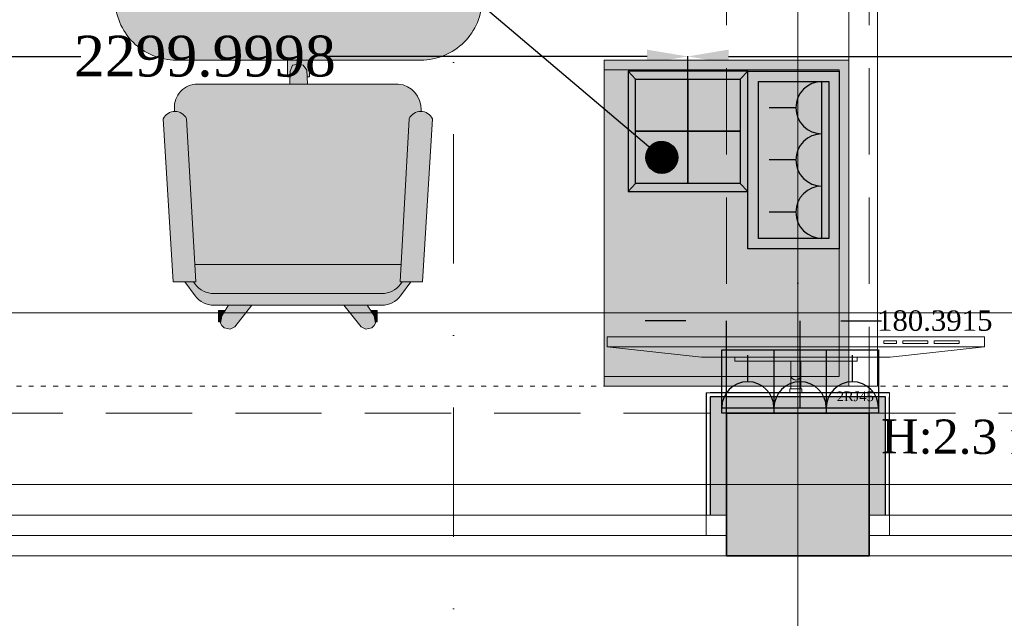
# Model space of a CAD drawing. Header units: inches. Extents: x -78787 to 29484, y -9517 to 23232.
# Tile 200 of 256: x 18422 to 20837, y -6685 to -5216. Entities that reach past the tile are written whole.
import ezdxf
from ezdxf.enums import TextEntityAlignment as Align

# ---------------------------------------------------------------- set-up
doc = ezdxf.new("R2010")
doc.units = ezdxf.units.IN
doc.header["$MEASUREMENT"] = 0
for name, pattern in [('ACAD_ISO03W100', [30, 12, -18]), ('Dot & Dashed', [670.277762, 317.5, -176.388889, 0, -176.388874]), ('Hidden', [317.5, 211.666667, -105.833333])]:
    doc.linetypes.add(name, pattern=pattern)
for name, color, linetype in [('- განათება', 7, 'Continuous'), ('- საშტეფცელო როზეტები', 7, 'Continuous'), ('Marker - Section', 7, 'Continuous'), ('New_Structural - Bearing', 7, 'Continuous'), ('Structural - Bearing', 7, 'Continuous'), ('Structural - Grid', 7, 'Continuous')]:
    doc.layers.add(name, color=color, linetype=linetype)
for name, color, linetype, lineweight in [('2D Drafting - General_Pen_No__121', 255, 'Continuous', 0), ('Archicad Windows_Pen_No__1', 7, 'Continuous', 13), ('New_2D Drafting - General_Pen_No__121', 255, 'Continuous', 0), ('New_2D Drafting - General_Pen_No__2', 8, 'Continuous', 15), ('New_Interior - Furniture _Pen_No__1', 7, 'Continuous', 13), ('New_Structural - Bearing_Pen_No__1', 7, 'Continuous', 13), ('Structural - Bearing_Pen_No__1', 7, 'Continuous', 13), ('Structural - Bearing_Pen_No__20', 1, 'Continuous', 0), ('Structural - Bearing_Pen_No__27', 7, 'Continuous', 35)]:
    doc.layers.add(name, color=color, linetype=linetype, lineweight=lineweight)
for name, color, linetype, lineweight, true_color in [('2D Drafting - General_Pen_No__161', 7, 'Continuous', 13, 0x6a6a6a), ('Marker - Section_Pen_No__108', 7, 'Continuous', 13, 0xfd8379), ('New_2D Drafting - General_Pen_No__102', 7, 'Continuous', 13, 0xcccccc), ('New_Drawing & Figure_Pen_No__81', 7, 'Continuous', 20, 0x6a6a6a), ('New_Structural - Bearing_Pen_No__255', 7, 'Continuous', 13, 0xe8e8e8), ('New_Structural - Bearing_Pen_No__5', 7, 'Continuous', 25, 0x40a5ff), ('Structural - Bearing_Pen_No__102', 7, 'Continuous', 13, 0xcccccc), ('Structural - Bearing_Pen_No__161', 7, 'Continuous', 13, 0x6a6a6a), ('Structural - Bearing_Pen_No__28', 7, 'Continuous', 35, 0xa80f02), ('Structural - Grid_Pen_No__81', 7, 'Continuous', 20, 0x6a6a6a)]:
    doc.layers.add(name, color=color, linetype=linetype, lineweight=lineweight, true_color=true_color)
doc.styles.add('GENERATED_STYLE_2', font='txt')
doc.styles.get("Standard").update_dxf_attribs({"font": 'arial.ttf'})
doc.dimstyles.get("Standard").update_dxf_attribs({"dimtxt": 0.18, "dimasz": 0.18, "dimexe": 0.18, "dimexo": 0.0625, "dimgap": 0.09, "dimtad": 0, "dimtih": 1, "dimtoh": 1, "dimdec": 4, "dimzin": 0, "dimdsep": 46, "dimtxsty": 'Standard', "dimcen": 0.09, "dimadec": 0, "dimazin": 0, "dimtfac": 1, "dimtdec": 4, "dimtofl": 0, "dimtmove": 0, "dimatfit": 3, "dimfxl": 1, "dimtolj": 1, "dimtzin": 0, "dimarcsym": 0})

# ---------------------------------------------------------------- blocks, each defined once
blk = doc.blocks.new('Slab_1', base_point=(-47183.8, 14488))
at = {"layer": 'Structural - Bearing_Pen_No__1', "color": 7, "linetype": 'Continuous', "lineweight": 13, "flags": 128}
blk.add_lwpolyline([(-47183.8, 14488), (1166.2, 14488), (1166.2, 32488), (-317.2, 32488), (-317.2, 39238), (-26465.1, 39238), (-29183.8, 32838), (-47183.8, 32838)], close=True, dxfattribs=at)
blk = doc.blocks.new('Horizontal Multi-Sash Window')
at = {"layer": 'Archicad Windows_Pen_No__1', "color": 7, "linetype": 'Continuous', "lineweight": 13}
for p, q in [((-2825, 0), (2825, 0)), ((-2825, 0), (-2775, 0)), ((-2825, 0), (-2825, -50)), ((-2825, 0), (-2825, -50)), ((-2775, 0), (-2775, -50)), ((-2775, 0), (-991.7, 0)), ((991.7, 0), (2775, 0)), ((2775, -50), (2775, 0)), ((2775, 0), (2825, 0)), ((2825, 0), (2825, -50)), ((2825, 0), (2825, -50)), ((-2775, -50), (-2825, -50)), ((-2825, -50), (-2825, -100)), ((-991.7, -50), (-2775, -50)), ((2775, -50), (991.7, -50)), ((2825, -50), (2775, -50)), ((2825, -50), (2825, -100)), ((-2825, -100), (2825, -100))]:
    blk.add_line(p, q, dxfattribs=at)
blk = doc.blocks.new('Wall_5', base_point=(1166.2, 14488))
at = {"layer": 'Structural - Bearing_Pen_No__27', "color": 7, "linetype": 'Continuous', "lineweight": 35}
for p, q in [((-5183.8, 14588), (-5183.8, 14538)), ((-4833.8, 14588), (-4833.8, 14538)), ((-5183.8, 14538), (-5183.8, 14488)), ((-4833.8, 14538), (-4833.8, 14488))]:
    blk.add_line(p, q, dxfattribs=at)
at = {"layer": 'Archicad Windows_Pen_No__1', "color": 7, "linetype": 'Continuous', "lineweight": 13, "zscale": 1000}
for p in [(-8008.8, 14588), (-2008.8, 14588)]:
    blk.add_blockref('Horizontal Multi-Sash Window', p, dxfattribs=at)
blk = doc.blocks.new('Wall_112', base_point=(-5183.8, 14488))
at = {"layer": 'New_Structural - Bearing_Pen_No__255', "linetype": 'Continuous', "lineweight": 13, "true_color": 0xe8e8e8}
for points in [[(-5223.8, 14878), (-5183.8, 14838), (-5183.8, 14878)], [(-5223.8, 14838), (-5183.8, 14838), (-5223.8, 14878)], [(-5223.8, 14838), (-5223.8, 14588), (-5183.8, 14588), (-5183.8, 14838)]]:
    blk.add_hatch(color=254, dxfattribs=at).paths.add_polyline_path(points)
at = {"layer": 'New_Structural - Bearing_Pen_No__1', "color": 7, "linetype": 'Continuous', "lineweight": 13, "flags": 128}
for points in [[(-5233.8, 14888), (-5223.8, 14888)], [(-5223.8, 14588), (-5233.8, 14588)], [(-5183.8, 14588), (-5223.8, 14588)]]:
    blk.add_lwpolyline(points, dxfattribs=at)
at = {"layer": 'New_Structural - Bearing_Pen_No__5', "color": 161, "linetype": 'Continuous', "lineweight": 25, "true_color": 0x40a5ff}
for p, q in [((-5183.8, 14878), (-5223.8, 14878)), ((-5223.8, 14878), (-5223.8, 14838)), ((-5223.8, 14838), (-5223.8, 14588))]:
    blk.add_line(p, q, dxfattribs=at)
at = {"layer": 'New_Structural - Bearing_Pen_No__5', "color": 161, "linetype": 'Continuous', "lineweight": 25, "true_color": 0x40a5ff, "flags": 128}
blk.add_lwpolyline([(-5233.8, 14888), (-5233.8, 14588)], dxfattribs=at)
blk = doc.blocks.new('Wall_113', base_point=(-5183.8, 14838))
at = {"layer": 'New_Structural - Bearing_Pen_No__255', "linetype": 'Continuous', "lineweight": 13, "true_color": 0xe8e8e8}
for points in [[(-5183.8, 14878), (-5183.8, 14838), (-4833.8, 14838), (-4833.8, 14878)], [(-4833.8, 14838), (-4793.8, 14838), (-4793.8, 14878)], [(-4833.8, 14878), (-4833.8, 14838), (-4793.8, 14878)]]:
    blk.add_hatch(color=254, dxfattribs=at).paths.add_polyline_path(points)
at = {"layer": 'New_Structural - Bearing_Pen_No__1', "color": 7, "linetype": 'Continuous', "lineweight": 13, "flags": 128}
blk.add_lwpolyline([(-4783.8, 14888), (-4783.8, 14878)], dxfattribs=at)
at = {"layer": 'New_Structural - Bearing_Pen_No__5', "color": 161, "linetype": 'Continuous', "lineweight": 25, "true_color": 0x40a5ff}
for p, q in [((-5183.8, 14878), (-5223.8, 14878)), ((-4833.8, 14878), (-5183.8, 14878)), ((-4793.8, 14878), (-4833.8, 14878)), ((-4793.8, 14838), (-4793.8, 14878))]:
    blk.add_line(p, q, dxfattribs=at)
at = {"layer": 'New_Structural - Bearing_Pen_No__5', "color": 161, "linetype": 'Continuous', "lineweight": 25, "true_color": 0x40a5ff, "flags": 128}
blk.add_lwpolyline([(-4783.8, 14888), (-5223.8, 14888)], dxfattribs=at)
blk = doc.blocks.new('Wall_114', base_point=(-4833.8, 14838))
at = {"layer": 'New_Structural - Bearing_Pen_No__255', "linetype": 'Continuous', "lineweight": 13, "true_color": 0xe8e8e8}
blk.add_hatch(color=254, dxfattribs=at).paths.add_polyline_path([(-4833.8, 14838), (-4833.8, 14588), (-4793.8, 14588), (-4793.8, 14838)])
at = {"layer": 'New_Structural - Bearing_Pen_No__1', "color": 7, "linetype": 'Continuous', "lineweight": 13, "flags": 128}
for points in [[(-4833.8, 14588), (-4793.8, 14588)], [(-4793.8, 14588), (-4783.8, 14588)]]:
    blk.add_lwpolyline(points, dxfattribs=at)
at = {"layer": 'New_Structural - Bearing_Pen_No__5', "color": 161, "linetype": 'Continuous', "lineweight": 25, "true_color": 0x40a5ff}
for p, q in [((-4793.8, 14838), (-4793.8, 14878)), ((-4793.8, 14588), (-4793.8, 14838))]:
    blk.add_line(p, q, dxfattribs=at)
at = {"layer": 'New_Structural - Bearing_Pen_No__5', "color": 161, "linetype": 'Continuous', "lineweight": 25, "true_color": 0x40a5ff, "flags": 128}
blk.add_lwpolyline([(-4783.8, 14588), (-4783.8, 14878)], dxfattribs=at)
blk = doc.blocks.new('Column_31', base_point=(-5008.8, 14663))
at = {"layer": 'Structural - Bearing_Pen_No__161', "linetype": 'Continuous', "lineweight": 0, "true_color": 0x6a6a6a}
blk.add_hatch(color=251, dxfattribs=at).paths.add_polyline_path([(-4833.8, 14488), (-4833.8, 14838), (-5183.8, 14838), (-5183.8, 14488)])
at = {"layer": 'Structural - Bearing_Pen_No__20', "color": 1, "linetype": 'Continuous', "lineweight": 0}
for p, q in [((-5008.8, 14743), (-5008.8, 14918)), ((-5088.8, 14663), (-5263.8, 14663)), ((-4928.8, 14663), (-4753.8, 14663)), ((-5008.8, 14583), (-5008.8, 14408))]:
    blk.add_line(p, q, dxfattribs=at)
blk.add_point((-5008.8, 14663), dxfattribs=at)
at = {"layer": 'Structural - Bearing_Pen_No__28', "color": 14, "linetype": 'Continuous', "lineweight": 35, "true_color": 0xa80f02, "flags": 128}
blk.add_lwpolyline([(-4833.8, 14488), (-4833.8, 14838), (-5183.8, 14838), (-5183.8, 14488)], close=True, dxfattribs=at)
blk = doc.blocks.new('Standard grid marker')
at = {"layer": 'Structural - Grid_Pen_No__81', "color": 251, "linetype": 'Continuous', "lineweight": 20, "true_color": 0x6a6a6a}
blk.add_line((1000, 0), (51328.1, 0), dxfattribs=at)
at = {"layer": 'Structural - Grid_Pen_No__81', "color": 251, "lineweight": 20, "true_color": 0x6a6a6a, "style": 'GENERATED_STYLE_2'}
for tag, p in [('AC_MarkerText_1_0', (-100, -144)), ('AC_MarkerText_1_1', (52428.1, -144))]:
    blk.add_attdef(tag, text='', height=100, rotation=180, dxfattribs=at).set_placement(p, align=Align.TOP_CENTER)
blk = doc.blocks.new('Standard grid marker_2')
at = {"layer": 'Structural - Grid_Pen_No__81', "color": 251, "linetype": 'Continuous', "lineweight": 20, "true_color": 0x6a6a6a}
blk.add_line((1000, 0), (27734.9, 0), dxfattribs=at)
at = {"layer": 'Structural - Grid_Pen_No__81', "color": 251, "lineweight": 20, "true_color": 0x6a6a6a, "style": 'GENERATED_STYLE_2'}
for tag, p in [('AC_MarkerText_1_0', (-1.5, -46.7)), ('AC_MarkerText_1_1', (28933.4, -46.7))]:
    blk.add_attdef(tag, text='', height=100, rotation=270, dxfattribs=at).set_placement(p, align=Align.TOP_CENTER)
blk = doc.blocks.new('Beam_2', base_point=(-5008.8, 14663))
at = {"layer": 'Structural - Bearing_Pen_No__102', "color": 254, "linetype": 'Dot & Dashed', "lineweight": 13, "true_color": 0xcccccc}
blk.add_line((-5008.8, 14663), (-5008.8, 39096.2), dxfattribs=at)
at = {"layer": 'Structural - Bearing_Pen_No__102', "color": 254, "linetype": 'Hidden', "lineweight": 13, "true_color": 0xcccccc}
for p, q in [((-5183.8, 14838), (-5183.8, 20488)), ((-4833.8, 14838), (-4833.8, 20488))]:
    blk.add_line(p, q, dxfattribs=at)
blk = doc.blocks.new('Beam_10', base_point=(-47008.8, 14663))
at = {"layer": 'Structural - Bearing_Pen_No__102', "color": 254, "linetype": 'Hidden', "lineweight": 13, "true_color": 0xcccccc}
for p, q in [((-10833.8, 14838), (-5183.8, 14838)), ((-4833.8, 14838), (816.2, 14838)), ((-47183.8, 14488), (1166.2, 14488))]:
    blk.add_line(p, q, dxfattribs=at)
at = {"layer": 'Structural - Bearing_Pen_No__102', "color": 254, "linetype": 'Dot & Dashed', "lineweight": 13, "true_color": 0xcccccc}
blk.add_line((-47008.8, 14663), (991.2, 14663), dxfattribs=at)
blk = doc.blocks.new('Cutting Plane_1', base_point=(-5853.8, 11703.1))
at = {"layer": 'Marker - Section_Pen_No__108', "color": 11, "linetype": 'Dot & Dashed', "lineweight": 13, "true_color": 0xfd8379}
blk.add_line((-5853.8, 11853.1), (-5853.8, 40288), dxfattribs=at)
blk = doc.blocks.new('Flat Panel TV')
at = {"layer": 'New_Interior - Furniture _Pen_No__1', "color": 7, "linetype": 'Continuous', "lineweight": 13}
for p, q in [((0, 25), (925.5, 25)), ((678.7, 10), (678.7, 16.2)), ((678.7, 16.2), (709.6, 16.2)), ((709.6, 10), (678.7, 10)), ((709.6, 16.2), (709.6, 10)), ((725, 10), (725, 16.2)), ((725, 16.2), (786.7, 16.2)), ((786.7, 10), (725, 10)), ((786.7, 16.2), (786.7, 10)), ((802.1, 10), (802.1, 16.2)), ((802.1, 16.2), (863.8, 16.2)), ((863.8, 10), (802.1, 10)), ((863.8, 16.2), (863.8, 10))]:
    blk.add_line(p, q, dxfattribs=at)
at = {"layer": 'New_Interior - Furniture _Pen_No__1', "color": 7, "linetype": 'Continuous', "lineweight": 13, "flags": 128}
for points in [[(447.8, 127.5), (477.8, 127.5), (477.8, 137.5), (447.8, 137.5)], [(450.3, 60), (475.3, 60), (475.3, 127.5), (450.3, 127.5)], [(0, 0), (925.5, 0), (925.5, 25), (694.1, 50), (231.4, 50), (0, 25)], [(312.8, 50), (612.8, 50), (612.8, 60), (312.8, 60)]]:
    blk.add_lwpolyline(points, close=True, dxfattribs=at)
at = {"layer": 'New_Interior - Furniture _Pen_No__1', "color": 7, "linetype": 'Continuous', "lineweight": 13}
blk.add_arc((462.8, 93.8), 12.5, 0, 180, dxfattribs=at)
blk = doc.blocks.new('იატაკის 4 იანი ჩარჩო')
at = {"layer": '- საშტეფცელო როზეტები', "color": 5}
for p, q in [((-12008.3, -6506.7), (-12026.8, -6526.1)), ((-11751.8, -6506.7), (-11733.3, -6526.1)), ((-12026.8, -6526.1), (-11733.3, -6526.1))]:
    blk.add_line(p, q, dxfattribs=at)
for points in [[(-11733.3, -6526.1), (-11733.3, -6230.8), (-12026.8, -6230.8), (-12026.8, -6526.1)], [(-12026.8, -6230.8), (-12008.3, -6250.3)], [(-11751.8, -6250.3), (-11733.3, -6230.8)]]:
    blk.add_lwpolyline(points, dxfattribs=at)
for points in [[(-12008.3, -6250.3), (-11880, -6250.3), (-11880, -6378.5), (-12008.3, -6378.5)], [(-11880, -6250.3), (-11751.8, -6250.3), (-11751.8, -6378.5), (-11880, -6378.5)], [(-12008.3, -6378.5), (-11880, -6378.5), (-11880, -6506.7), (-12008.3, -6506.7)], [(-11880, -6378.5), (-11751.8, -6378.5), (-11751.8, -6506.7), (-11880, -6506.7)]]:
    blk.add_lwpolyline(points, close=True, dxfattribs=at)
blk = doc.blocks.new('- საშტეფცელო როზეტი IP22')
at = {"layer": '- საშტეფცელო როზეტები', "color": 5}
for p, q in [((8536.7, 3822.7), (8536.7, 3888.1)), ((8472.6, 3758.6), (8600.9, 3758.6))]:
    blk.add_line(p, q, dxfattribs=at)
blk.add_arc((8536.7, 3758.6), 64.1, 0, 180, dxfattribs=at)
blk = doc.blocks.new('3-იანი ჩარჩო')
at = {"layer": '- საშტეფცელო როზეტები', "color": 5}
for points in [[(8472, 3410.2), (8472, 3565.2), (8600.2, 3565.2)], [(8600.2, 3565.2), (8728.5, 3565.2)], [(8600.2, 3565.2), (8600.2, 3410.2)], [(8728.5, 3565.2), (8856.8, 3565.2), (8856.8, 3410.2), (8728.5, 3410.2)], [(8728.5, 3565.2), (8728.5, 3410.2)], [(8600.2, 3410.2), (8472, 3410.2)], [(8728.5, 3410.2), (8600.2, 3410.2)]]:
    blk.add_lwpolyline(points, dxfattribs=at)
blk = doc.blocks.new('2 cali internetis rozeti')
at = {"layer": '- საშტეფცელო როზეტები', "color": 5}
for p, q in [((-9463.5, -8848.5), (-9463.5, -8783.2)), ((-9527.6, -8912.7), (-9399.3, -8912.7))]:
    blk.add_line(p, q, dxfattribs=at)
blk.add_arc((-9463.5, -8912.7), 64.1, 0, 180, dxfattribs=at)
at = {"layer": '- საშტეფცელო როზეტები', "color": 1, "insert": (-9502, -8872.5), "char_height": 23.657, "attachment_point": 1}
blk.add_mtext_dynamic_manual_height_columns('{\\fSylfaen|b0|i0|c0|p18;2RJ45}', width=4.298, gutter_width=0.0538, heights=[0], dxfattribs=at)
blk = doc.blocks.new('*D1221')
at = {"layer": '- საშტეფცელო როზეტები', "color": 0, "lineweight": -2, "transparency": 16777216}
for p, q in [((20055.9, -5955), (19955.9, -5955)), ((20155.9, -6181.6), (20155.9, -5954.8)), ((20336.3, -6168.6), (20336.3, -5954.8)), ((20436.3, -5955), (20536.3, -5955))]:
    blk.add_line(p, q, dxfattribs=at)
at = {"layer": '- საშტეფცელო როზეტები', "color": 0, "transparency": 16777216}
for points in [[(20055.9, -5938.3), (20055.9, -5971.7), (20155.9, -5955)], [(20436.3, -5938.3), (20436.3, -5971.7), (20336.3, -5955)]]:
    blk.add_solid(points, dxfattribs=at)
at = {"layer": 'Defpoints', "color": 0, "transparency": 16777216}
for p in [(20336.3, -5955), (20155.9, -6181.6), (20336.3, -6168.7)]:
    blk.add_point(p, dxfattribs=at)
at = {"layer": '- საშტეფცელო როზეტები', "color": 0, "transparency": 16777216, "insert": (20666.7, -5955), "char_height": 50, "attachment_point": 5}
blk.add_mtext('\\A1;{\\fSylfaen|b0|i0|c0|p18;180.3915}', dxfattribs=at)
blk = doc.blocks.new('*D1315')
at = {"layer": '- საშტეფცელო როზეტები', "color": 0, "lineweight": -2, "transparency": 16777216}
for p, q in [((17761, -5489.7), (17761, -5306.1)), ((17861, -5306.3), (18571.9, -5306.3)), ((19961, -5306.3), (19180.4, -5306.3)), ((20061, -5489.7), (20061, -5306.1))]:
    blk.add_line(p, q, dxfattribs=at)
at = {"layer": '- საშტეფცელო როზეტები', "color": 0, "transparency": 16777216}
for points in [[(17861, -5289.6), (17861, -5322.9), (17761, -5306.3)], [(19961, -5289.6), (19961, -5322.9), (20061, -5306.3)]]:
    blk.add_solid(points, dxfattribs=at)
at = {"layer": 'Defpoints', "color": 0, "transparency": 16777216}
for p in [(17761, -5306.3), (17761, -5489.8), (20061, -5489.8)]:
    blk.add_point(p, dxfattribs=at)
at = {"layer": '- საშტეფცელო როზეტები', "color": 0, "transparency": 16777216, "insert": (18876.2, -5306.3), "char_height": 100, "attachment_point": 5}
blk.add_mtext('\\A1;{\\fSylfaen|b0|i0|c0|p18;2299.9998}', dxfattribs=at)
blk = doc.blocks.new('*D1316')
at = {"layer": '- საშტეფცელო როზეტები', "color": 0, "lineweight": -2, "transparency": 16777216}
for p, q in [((20061, -5489.7), (20061, -5305.9)), ((20161, -5306.1), (20871.9, -5306.1)), ((22261, -5306.1), (21480.4, -5306.1)), ((22361, -5489.7), (22361, -5305.9))]:
    blk.add_line(p, q, dxfattribs=at)
at = {"layer": '- საშტეფცელო როზეტები', "color": 0, "transparency": 16777216}
for points in [[(20161, -5289.4), (20161, -5322.8), (20061, -5306.1)], [(22261, -5289.4), (22261, -5322.8), (22361, -5306.1)]]:
    blk.add_solid(points, dxfattribs=at)
at = {"layer": 'Defpoints', "color": 0, "transparency": 16777216}
for p in [(20061, -5306.1), (20061, -5489.8), (22361, -5489.8)]:
    blk.add_point(p, dxfattribs=at)
at = {"layer": '- საშტეფცელო როზეტები', "color": 0, "transparency": 16777216, "insert": (21176.1, -5306.1), "char_height": 100, "attachment_point": 5}
blk.add_mtext('\\A1;{\\fSylfaen|b0|i0|c0|p18;2299.9998}', dxfattribs=at)

msp = doc.modelspace()

# ---------------------------------------------------------------- hatches: boundary and pattern name
at = {"layer": '- საშტეფცელო როზეტები'}
h = msp.add_hatch(dxfattribs=at)
h.set_pattern_fill('ANSI31', color=1)
h.set_pattern_definition([(45, (38054.18615, -36904.10872), (-0.08838834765, 0.08838834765), [])])
h.paths.add_polyline_path([(20036.07048, -5553.89461, 1), (19957.70759, -5553.89461, 1)])
at = {"layer": '2D Drafting - General_Pen_No__121', "linetype": 'Continuous', "lineweight": 0}
msp.add_hatch(color=255, dxfattribs=at).paths.add_polyline_path([(20455.93017, -5315.28179), (19855.93046, -5315.28179), (19855.93046, -6115.28172), (20455.93017, -6115.28172)])
at = {"layer": 'New_2D Drafting - General_Pen_No__102', "linetype": 'Continuous', "lineweight": 13, "true_color": 0xcccccc}
for points in [[(19132.86694, -5356.41416), (19132.86694, -5315.28179), (19078.99412, -5315.28179), (19078.99412, -5356.41416), (19084.89038, -5356.41416), (19085.47291, -5342.43341), (19091.31795, -5327.82083), (19105.93053, -5324.89831), (19117.62059, -5327.82083), (19126.38814, -5339.51089), (19127.06427, -5356.41416)], [(19126.38814, -5339.51089), (19117.62059, -5327.82083), (19105.93053, -5324.89831), (19091.31795, -5327.82083), (19085.47291, -5342.43341), (19084.16375, -5373.85321), (19127.76184, -5373.85321)], [(18853.53934, -5859.56746), (18831.30243, -5459.30301, 0.6387631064), (18774.1596, -5459.30345), (18797.98363, -5859.56743)], [(18923.18739, -5972.35922), (18937.79998, -5975.28173), (18949.49004, -5969.4367), (18991.67115, -5916.71032), (18934.44008, -5916.71031), (18917.34236, -5943.13405), (18914.41984, -5960.66915), (18917.34236, -5966.51419)], [(19294.34698, -5960.66915), (19291.42446, -5943.13405), (19274.32677, -5916.71034), (19217.09569, -5916.71033), (19259.27678, -5969.4367), (19270.96685, -5975.28173), (19285.57943, -5972.35922), (19291.42446, -5966.51419)], [(18917.34236, -5943.13405), (18925.85204, -5929.98273), (18909.7782, -5929.98273), (18909.7782, -5957.74664), (18914.90693, -5957.74664)], [(19298.98863, -5957.74664), (19298.98863, -5929.98273), (19282.91478, -5929.98273), (19291.42446, -5943.13405), (19293.8599, -5957.74664)]]:
    msp.add_hatch(color=254, dxfattribs=at).paths.add_polyline_path(points)

# ---------------------------------------------------------------- linework, layer by layer
at = {"layer": '- საშტეფცელო როზეტები', "color": 5}
for points in [[(20208.36231, -5778.30821), (20208.36231, -5342.1262), (20432.30061, -5342.1262), (20432.30061, -5778.30821)], [(20234.05288, -5752.61764), (20234.05288, -5367.81678), (20406.61004, -5367.81678), (20406.61004, -5752.61764)]]:
    msp.add_lwpolyline(points, close=True, dxfattribs=at)
at = {"layer": '- საშტეფცელო როზეტები'}
msp.add_circle((19996.88904, -5553.89461), 39.18145, dxfattribs=at)
at = {"layer": '2D Drafting - General_Pen_No__161', "color": 251, "linetype": 'Continuous', "lineweight": 13, "true_color": 0x6a6a6a, "flags": 128}
for points in [[(20525.9304, -6115.28172), (20525.9304, -4645.28185), (20455.93041, -4645.28185), (20455.93041, -6115.28172)], [(20455.93017, -5315.28179), (19855.93046, -5315.28179), (19855.93046, -6115.28172), (20455.93017, -6115.28172)]]:
    msp.add_lwpolyline(points, close=True, dxfattribs=at)
at = {"layer": 'New_Drawing & Figure_Pen_No__81', "color": 251, "linetype": 'Continuous', "lineweight": 20, "true_color": 0x6a6a6a}
for p, q in [((19132.86694, -5315.28179), (19078.99412, -5315.28179)), ((19132.86694, -5315.28179), (19078.99412, -5315.28179)), ((19078.99412, -5315.49893), (19078.99412, -5356.41416)), ((19078.99412, -5315.49893), (19078.99412, -5356.41416)), ((19091.31795, -5327.82083), (19085.47291, -5342.43341)), ((19091.31795, -5327.82083), (19085.47291, -5342.43341)), ((19105.93053, -5324.89831), (19091.31795, -5327.82083)), ((19105.93053, -5324.89831), (19091.31795, -5327.82083)), ((19117.62059, -5327.82083), (19105.93053, -5324.89831)), ((19117.62059, -5327.82083), (19105.93053, -5324.89831)), ((19126.38814, -5339.51089), (19117.62059, -5327.82083)), ((19126.38814, -5339.51089), (19117.62059, -5327.82083)), ((19132.86694, -5315.49893), (19132.86694, -5356.41416)), ((19132.86694, -5315.49893), (19132.86694, -5356.41416)), ((19078.99412, -5356.41416), (19084.89038, -5356.41416)), ((19078.99412, -5356.41416), (19084.89038, -5356.41416)), ((19085.47291, -5342.43341), (19084.16375, -5373.85321)), ((19085.47291, -5342.43341), (19084.16375, -5373.85321)), ((19127.76184, -5373.85321), (19126.38814, -5339.51089)), ((19127.76184, -5373.85321), (19126.38814, -5339.51089)), ((19132.86694, -5356.41416), (19127.06427, -5356.41416)), ((19132.86694, -5356.41416), (19127.06427, -5356.41416)), ((18801.33452, -5434.16552), (18801.71795, -5441.06861)), ((18801.33452, -5434.16552), (18801.71795, -5441.06861)), ((18774.15969, -5459.30503), (18797.98363, -5859.56743)), ((18774.15969, -5459.30503), (18797.98363, -5859.56743)), ((18831.30254, -5459.30503), (18853.53934, -5859.56746)), ((18831.30254, -5459.30503), (18853.53934, -5859.56746)), ((18797.98363, -5859.56743), (18853.53934, -5859.56746)), ((18797.98363, -5859.56743), (18853.53934, -5859.56746)), ((18852.2694, -5893.85348), (18826.55506, -5859.56743)), ((18852.2694, -5893.85348), (18826.55506, -5859.56743)), ((18852.2694, -5865.28206), (18847.98363, -5859.56746)), ((18852.2694, -5865.28206), (18847.98363, -5859.56746)), ((18897.98362, -5888.13888), (19310.78831, -5888.13888)), ((18897.98362, -5888.13888), (19310.78831, -5888.13888)), ((18897.98362, -5916.71028), (19310.7832, -5916.71035)), ((18897.98362, -5916.71028), (19310.7832, -5916.71035)), ((18917.34236, -5943.13405), (18934.44009, -5916.71029)), ((18917.34236, -5943.13405), (18934.44009, -5916.71029)), ((18991.67117, -5916.7103), (18949.49004, -5969.4367)), ((18991.67117, -5916.7103), (18949.49004, -5969.4367)), ((19217.09566, -5916.7103), (19259.27678, -5969.4367)), ((19217.09566, -5916.7103), (19259.27678, -5969.4367)), ((19291.42446, -5943.13405), (19274.32673, -5916.71029)), ((19291.42446, -5943.13405), (19274.32673, -5916.71029)), ((18914.90693, -5957.74664), (18909.7782, -5957.74664)), ((18914.90693, -5957.74664), (18909.7782, -5957.74664)), ((18914.41984, -5960.66915), (18917.34236, -5943.13405)), ((18914.41984, -5960.66915), (18917.34236, -5943.13405)), ((18917.34236, -5966.51419), (18914.41984, -5960.66915)), ((18917.34236, -5966.51419), (18914.41984, -5960.66915)), ((19294.34698, -5960.66915), (19291.42446, -5943.13405)), ((19294.34698, -5960.66915), (19291.42446, -5943.13405)), ((19291.42446, -5966.51419), (19294.34698, -5960.66915)), ((19291.42446, -5966.51419), (19294.34698, -5960.66915)), ((19293.8599, -5957.74664), (19298.98863, -5957.74664)), ((19293.8599, -5957.74664), (19298.98863, -5957.74664)), ((18923.18739, -5972.35922), (18917.34236, -5966.51419)), ((18923.18739, -5972.35922), (18917.34236, -5966.51419)), ((18937.79998, -5975.28173), (18923.18739, -5972.35922)), ((18937.79998, -5975.28173), (18923.18739, -5972.35922)), ((18949.49004, -5969.4367), (18937.79998, -5975.28173)), ((18949.49004, -5969.4367), (18937.79998, -5975.28173)), ((19259.27678, -5969.4367), (19270.96685, -5975.28173)), ((19259.27678, -5969.4367), (19270.96685, -5975.28173)), ((19270.96685, -5975.28173), (19285.57943, -5972.35922)), ((19270.96685, -5975.28173), (19285.57943, -5972.35922)), ((19285.57943, -5972.35922), (19291.42446, -5966.51419)), ((19285.57943, -5972.35922), (19291.42446, -5966.51419))]:
    msp.add_line(p, q, dxfattribs=at)
at = {"layer": 'New_Drawing & Figure_Pen_No__81', "color": 251, "linetype": 'ACAD_ISO03W100', "lineweight": 20, "true_color": 0x6a6a6a, "flags": 128}
msp.add_lwpolyline([(22225.93024, -6115.28172), (20525.9304, -6115.28172), (20525.9304, -3915.28192), (22755.93018, -3915.28192)], dxfattribs=at)
at = {"layer": 'New_Drawing & Figure_Pen_No__81', "color": 251, "linetype": 'Continuous', "lineweight": 20, "true_color": 0x6a6a6a, "flags": 128}
for points in [[(20525.9304, -6115.28172), (20455.93041, -6115.28172), (20455.93041, -4645.28185), (20525.9304, -4645.28185)], [(20432.30061, -5338.91135), (19855.93046, -5338.91135), (19855.93046, -6091.65217), (20432.30061, -6091.65217)]]:
    msp.add_lwpolyline(points, close=True, dxfattribs=at)
for points in [[(18909.7782, -5957.74664), (18909.7782, -5929.98273), (18925.85204, -5929.98273)], [(18909.7782, -5957.74664), (18909.7782, -5929.98273), (18925.85204, -5929.98273)], [(19298.98863, -5957.74664), (19298.98863, -5929.98273), (19282.91478, -5929.98273)], [(19298.98863, -5957.74664), (19298.98863, -5929.98273), (19282.91478, -5929.98273)]]:
    msp.add_lwpolyline(points, dxfattribs=at)
at = {"layer": 'New_Drawing & Figure_Pen_No__81', "color": 251, "linetype": 'Continuous', "lineweight": 20, "true_color": 0x6a6a6a}
for centre, radius, start, end in [((18858.38931, -5430.99607), 57.14285, 89.999977, 183.17984), ((18858.38931, -5430.99607), 57.14285, 89.999977, 183.17984), ((18802.73112, -5472.54269), 31.48983, 24.862106, 155.137861), ((18802.73112, -5472.54269), 31.48983, 24.862106, 155.137861), ((18897.98362, -5830.99603), 57.14285, 216.869873, 269.999969), ((18897.98362, -5830.99603), 57.14285, 216.869873, 269.999969), ((18897.98362, -5859.56746), 57.14285, 216.869873, 269.999969), ((18897.98362, -5859.56746), 57.14285, 216.869873, 269.999969)]:
    msp.add_arc(centre, radius, start, end, dxfattribs=at)

# ---------------------------------------------------------------- block references
at = {"layer": '- საშტეფცელო როზეტები'}
for name, p in [('იატაკის 4 იანი ჩარჩო', (31941.05995, 888.71683)), ('- საშტეფცელო როზეტი IP22', (11671.31442, -9927.2307)), ('- საშტეფცელო როზეტი IP22', (11799.58137, -9927.2307)), ('2 cali internetis rozeti', (29928.0524, 2743.99099))]:
    msp.add_blockref(name, p, dxfattribs=at)
at = {"layer": '- საშტეფცელო როზეტები', "rotation": 89.99999999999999}
for p in [(24148.52275, -13968.69186), (24148.52275, -14096.95881), (24148.52275, -14225.22576)]:
    msp.add_blockref('- საშტეფცელო როზეტი IP22', p, dxfattribs=at)
at = {"layer": '- საშტეფცელო როზეტები', "color": 5}
msp.add_blockref('3-იანი ჩარჩო', (11671.95161, -9591.84841), dxfattribs=at)
at = {"layer": 'New_Interior - Furniture _Pen_No__1', "color": 7, "linetype": 'Continuous', "lineweight": 13, "xscale": -1, "zscale": 1000, "rotation": 180}
msp.add_blockref('Flat Panel TV', (19863.17003, -5994.14486), dxfattribs=at)
at = {"layer": 'New_Structural - Bearing', "color": 7, "lineweight": 35}
for name, p in [('Wall_112', (20155.93152, -6531.64486)), ('Wall_113', (20155.93152, -6181.64486)), ('Wall_114', (20505.93152, -6181.64486))]:
    msp.add_blockref(name, p, dxfattribs=at)
at = {"layer": 'Structural - Bearing', "color": 7, "linetype": 'Continuous', "lineweight": 13}
msp.add_blockref('Slab_1', (-21844.06848, -6531.64486), dxfattribs=at)
at = {"layer": 'Structural - Bearing', "color": 254, "lineweight": 13, "true_color": 0xcccccc}
for name, p in [('Beam_2', (20330.93152, -6356.64486)), ('Beam_10', (-21669.06848, -6356.64486))]:
    msp.add_blockref(name, p, dxfattribs=at)
at = {"layer": 'Structural - Bearing', "color": 14, "lineweight": 35, "true_color": 0xa80f02}
msp.add_blockref('Column_31', (20330.93152, -6356.64486), dxfattribs=at)
at = {"layer": 'Structural - Bearing', "color": 7, "lineweight": 35}
msp.add_blockref('Wall_5', (26505.93152, -6531.64486), dxfattribs=at)
at = {"layer": 'Structural - Grid', "color": 8, "linetype": 'Continuous', "lineweight": 15, "zscale": 1000}
for name, p, rotation in [('Standard grid marker_2', (20330.93152, -9316.57065), 90), ('Standard grid marker', (29284.00379, -6356.64486), 180)]:
    msp.add_blockref(name, p, dxfattribs=dict(at, rotation=rotation))

# ---------------------------------------------------------------- texts
at = {"layer": '- საშტეფცელო როზეტები', "color": 5, "insert": (20951.03514, -6198.57291), "char_height": 83.9644685, "attachment_point": 3, "rotation": 359.68932566}
msp.add_mtext_dynamic_manual_height_columns('{\\fSylfaen|b0|i0|c0|p18;H:2.3 m}', width=710.9466492, gutter_width=1.70068, heights=[0], dxfattribs=at)

# ---------------------------------------------------------------- dimensions: what is measured, and where the dimension line sits
at = {"layer": '- საშტეფცელო როზეტები', "color": 1}
dim = msp.add_linear_dim(base=(20061.02251, -5306.08338), p1=(22361.02229, -5489.77913), p2=(20061.02251, -5489.77913), angle=180, text='{\\fSylfaen|b0|i0|c0|p18;<>}', dimstyle='Standard', override={"dimtxt": 100, "dimasz": 100}, dxfattribs=at)
dim.commit()
dim.dimension.update_dxf_attribs({"geometry": '*D1316', "text_midpoint": (21176.1499, -5306.08338), "dimtype": 160})
dim = msp.add_linear_dim(base=(20336.322969, -5955), p1=(20155.931518, -6181.644862), p2=(20336.322969, -6168.673715), text='{\\fSylfaen|b0|i0|c0|p18;<>}', dimstyle='Standard', override={"dimtxt": 50, "dimasz": 100}, dxfattribs=at)
dim.commit()
dim.dimension.update_dxf_attribs({"geometry": '*D1221', "text_midpoint": (20666.738518, -5955), "dimtype": 160})

# ---------------------------------------------------------------- next in the draw order: block references
at = {"layer": 'Marker - Section', "color": 11, "lineweight": 13, "true_color": 0xfd8379}
msp.add_blockref('Cutting Plane_1', (19485.93784, -9316.57065), dxfattribs=at)

# ---------------------------------------------------------------- next in the draw order: hatches: boundary and pattern name
at = {"layer": 'New_2D Drafting - General_Pen_No__102', "linetype": 'Continuous', "lineweight": 13, "true_color": 0xcccccc}
for points in [[(19406.90348, -5435.62711, 0.3820752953), (19350.54923, -5373.85321), (18858.38931, -5373.85321, 0.4305604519), (18801.33441, -5434.16515), (18801.71798, -5441.06917, -0.3008761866), (18831.30243, -5459.30301), (18851.1706, -5816.93003), (19357.16215, -5816.68848), (19377.0169, -5459.3048, -0.3008724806), (19406.60093, -5441.07095)], [(19410.33538, -5859.56928), (19434.15973, -5459.30525, 0.6387631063), (19377.0169, -5459.3048), (19354.77987, -5859.56928)], [(19354.77987, -5859.56928), (19357.16215, -5816.68848), (18851.1706, -5816.93003), (18853.53934, -5859.56746), (18847.98363, -5859.56745), (18852.26866, -5865.28083, 0.2360732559), (18897.98362, -5888.13888), (19309.88248, -5888.13888, 0.2381735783), (19356.05132, -5865.28134), (19360.33494, -5859.56928)], [(19309.88757, -5916.71035, 0.2381394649), (19356.04995, -5893.8546), (19381.76396, -5859.56928), (19360.33494, -5859.56928), (19356.05132, -5865.28134, -0.2339896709), (19310.78831, -5888.13888), (18897.98362, -5888.13888, -0.2360732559), (18852.26866, -5865.28083), (18847.98363, -5859.56745), (18826.55507, -5859.56744), (18852.26921, -5893.853, 0.2360689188), (18897.98361, -5916.71031), (18934.44008, -5916.71031), (18991.67117, -5916.7103)]]:
    msp.add_hatch(color=254, dxfattribs=at).paths.add_polyline_path(points)
at = {"layer": 'New_2D Drafting - General_Pen_No__121', "linetype": 'Continuous', "lineweight": 0}
h = msp.add_hatch(color=255, dxfattribs=at)
h.paths.add_polyline_path([(19405.9305, -4415.28187), (18805.93056, -4415.28187, 0.4142135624), (18655.93057, -4565.28186), (18655.93057, -5165.28181, 0.4142135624), (18805.93056, -5315.28179), (19405.9305, -5315.28179, 0.4142135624), (19555.93049, -5165.28181), (19555.93049, -4565.28186, 0.4142135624)])
h.paths.add_polyline_path([(18767.72479, -4572.87042), (18767.72479, -4512.87042), (18867.72478, -4512.87042), (18867.72478, -4572.87042)], flags=0)

# ---------------------------------------------------------------- next in the draw order: linework, layer by layer
at = {"layer": '- განათება', "color": 8, "linetype": 'Continuous', "lineweight": 15, "flags": 128}
msp.add_lwpolyline([(8955.93152, -5935.28172), (8955.93152, -3835.28172), (22825.93018, -3835.28172), (22825.93018, -5935.28172)], close=True, dxfattribs=at)
at = {"layer": '- საშტეფცელო როზეტები', "color": 4, "lineweight": 30}
msp.add_lwpolyline([(18757.72503, -4502.87042), (19996.88904, -5553.89461)], dxfattribs=at)
at = {"layer": 'New_2D Drafting - General_Pen_No__2', "color": 8, "linetype": 'Continuous', "lineweight": 15, "flags": 128}
msp.add_lwpolyline([(27781.76404, -7816.57065), (27781.76404, 17918.35514), (26505.93152, 17918.35514), (26505.93152, -6531.64486), (-21544.06848, -6531.64486), (-21544.06848, -7816.57065)], close=True, dxfattribs=at)
at = {"layer": 'New_Drawing & Figure_Pen_No__81', "color": 251, "linetype": 'Continuous', "lineweight": 20, "true_color": 0x6a6a6a}
for p, q in [((19350.54923, -5373.85321), (18858.38931, -5373.85321)), ((19350.54923, -5373.85321), (18858.38931, -5373.85321)), ((19406.98461, -5434.16732), (19406.60096, -5441.0704)), ((19406.98461, -5434.16732), (19406.60096, -5441.0704)), ((19377.01679, -5459.30683), (19354.77987, -5859.56928)), ((19377.01679, -5459.30683), (19354.77987, -5859.56928)), ((19434.15964, -5459.30683), (19410.33538, -5859.56928)), ((19434.15964, -5459.30683), (19410.33538, -5859.56928)), ((18851.17031, -5816.93003), (19357.16215, -5816.68848)), ((19410.33538, -5859.56928), (19354.77987, -5859.56928)), ((19410.33538, -5859.56928), (19354.77987, -5859.56928)), ((19356.04966, -5865.28355), (19360.3352, -5859.56893)), ((19356.04966, -5865.28355), (19360.3352, -5859.56893)), ((19356.04985, -5893.85533), (19381.76396, -5859.56928)), ((19356.04985, -5893.85533), (19381.76396, -5859.56928))]:
    msp.add_line(p, q, dxfattribs=at)
at = {"layer": 'New_Drawing & Figure_Pen_No__81', "color": 251, "linetype": 'ACAD_ISO03W100', "lineweight": 20, "true_color": 0x6a6a6a, "flags": 128}
msp.add_lwpolyline([(19925.93046, -6115.28172), (18225.93062, -6115.28172), (18225.93062, -3915.28192), (20455.93041, -3915.28192)], dxfattribs=at)
at = {"layer": 'New_Drawing & Figure_Pen_No__81', "color": 251, "linetype": 'Continuous', "lineweight": 20, "true_color": 0x6a6a6a, "flags": 128}
msp.add_lwpolyline([(18805.93056, -4415.28187), (19405.9305, -4415.28187, -0.4142135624), (19555.93049, -4565.28186), (19555.93049, -5165.28181, -0.4142135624), (19405.9305, -5315.28179), (18805.93056, -5315.28179, -0.4142135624), (18655.93057, -5165.28181), (18655.93057, -4565.28186, -0.4142135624)], format="xyb", close=True, dxfattribs=at)
at = {"layer": 'New_Drawing & Figure_Pen_No__81', "color": 251, "linetype": 'Continuous', "lineweight": 20, "true_color": 0x6a6a6a}
for centre, radius, start, end in [((19344.20695, -5436.23106), 62.69944, 358.9893349, 84.19439411), ((19344.20695, -5436.23106), 62.69944, 358.9893349, 84.19439411), ((19405.58821, -5472.54449), 31.48983, 24.862106, 155.137861), ((19405.58821, -5472.54449), 31.48983, 24.862106, 155.137861), ((19310.33539, -5830.99783), 57.14285, 269.999969, 323.130081), ((19310.33539, -5830.99783), 57.14285, 269.999969, 323.130081), ((19310.33539, -5859.56925), 57.14285, 269.999969, 323.130081), ((19310.33539, -5859.56925), 57.14285, 269.999969, 323.130081)]:
    msp.add_arc(centre, radius, start, end, dxfattribs=at)

# ---------------------------------------------------------------- next in the draw order: dimensions: what is measured, and where the dimension line sits
at = {"layer": '- საშტეფცელო როზეტები', "color": 1}
dim = msp.add_linear_dim(base=(17761.02273, -5306.26338), p1=(20061.02251, -5489.77913), p2=(17761.02273, -5489.77913), angle=180, text='{\\fSylfaen|b0|i0|c0|p18;<>}', dimstyle='Standard', override={"dimtxt": 100, "dimasz": 100}, dxfattribs=at)
dim.commit()
dim.dimension.update_dxf_attribs({"geometry": '*D1315', "text_midpoint": (18876.15012, -5306.26338), "dimtype": 160})

doc.saveas('drawing.dxf')
